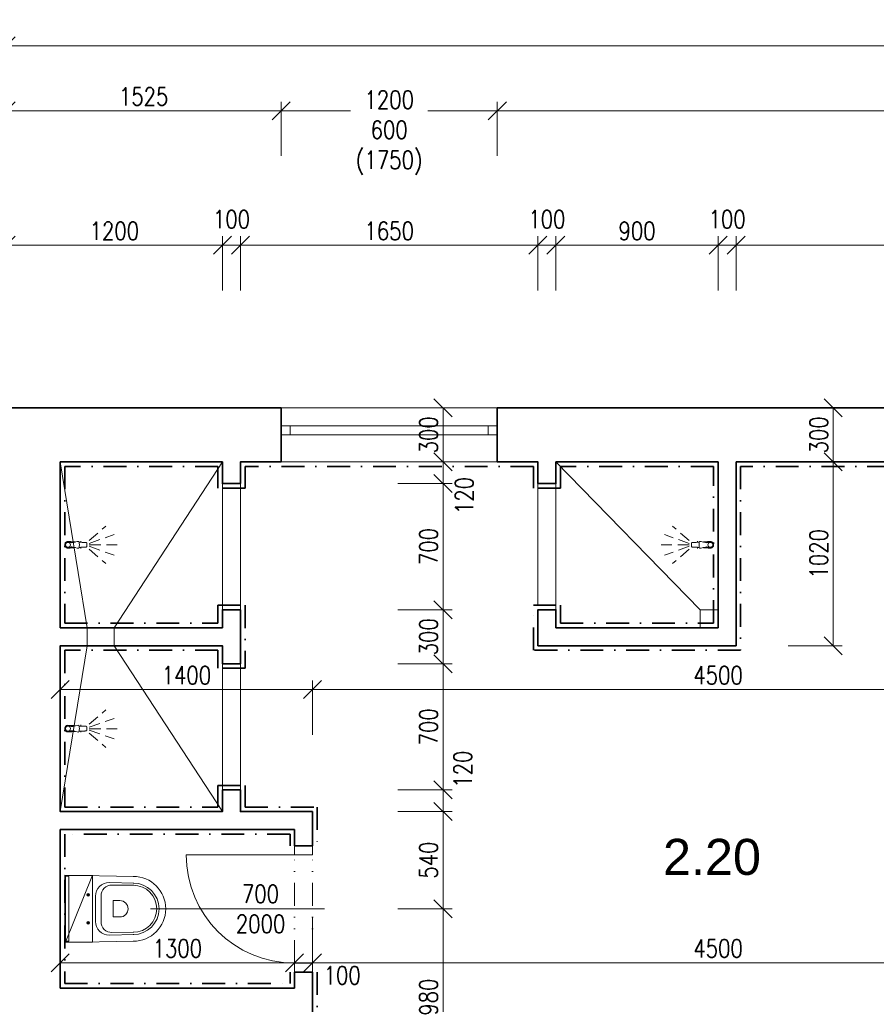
# Model space of a CAD drawing. Header units: millimetres. Extents: x -485339 to 286898, y -1189934 to 1602269.
# Tile 207 of 230: x 71820 to 76573, y -654177 to -648713. Entities that reach past the tile are written whole.
import ezdxf

# ---------------------------------------------------------------- set-up
doc = ezdxf.new("R2010")
doc.units = ezdxf.units.MM
doc.header["$LTSCALE"] = 10
for name, pattern in [('DASHDOT', [25.4, 12.7, -6.35, 0, -6.35]), ('DĚLICÍ2', [15.875, 6.35, -3.175, 0, -3.175, 0, -3.175]), ('ČÁRKOVANÁ', [19.05, 12.7, -6.35])]:
    doc.linetypes.add(name, pattern=pattern)
doc.layers.get('Defpoints').update_dxf_attribs({"lineweight": 0})
for name, color, linetype, lineweight, true_color in [('BOUR_DVEŘE', 7, 'Continuous', 18, 0x4ccd32), ('BOUR_ker.obklad', 7, 'DASHDOT', 35, 0x4ccd32), ('BOUR_zařizováky', 7, 'Continuous', 18, 0x4ccd32)]:
    doc.layers.add(name, color=color, linetype=linetype, lineweight=lineweight, true_color=true_color)
for name, color, linetype, lineweight in [('St__otvory_dveře', 40, 'Continuous', 18), ('St_kóty', 132, 'Continuous', 18), ('St_otvory_okna', 40, 'Continuous', 18), ('St_plocha_místnosti', 250, 'Continuous', 18), ('St_popis_otvory', 40, 'Continuous', 18), ('St_zařizovací předměty', 252, 'Continuous', 18), ('St_čáry_obrys', 5, 'Continuous', 35), ('St_čáry_plné', 250, 'Continuous', 18)]:
    doc.layers.add(name, color=color, linetype=linetype, lineweight=lineweight)
doc.styles.add('Andy', font='arial.ttf')
doc.styles.get("Standard").update_dxf_attribs({"font": 'simplex.shx', "width": 0.8})
doc.dimstyles.new('stavebníM50 vnitřní', dxfattribs={"dimtxt": 100, "dimasz": 100, "dimexe": 50, "dimexo": 100, "dimgap": 30, "dimtad": 1, "dimdec": 0, "dimtxsty": 'Standard', "dimblk": 'OBLIQUE', "dimcen": 2.5, "dimclrd": 256, "dimclre": 256, "dimclrt": 256, "dimadec": 0, "dimazin": 0, "dimtfac": 1, "dimtdec": 0, "dimtmove": 2, "dimatfit": 2, "dimldrblk": 'OBLIQUE', "dimfxl": 250, "dimfxlon": 1, "dimlwd": -1, "dimlwe": -1, "dimarcsym": 0})

# ---------------------------------------------------------------- blocks, each defined once
blk = doc.blocks.new('G$C3969F823')
at = {"layer": 'St__otvory_dveře', "ltscale": 2}
for points in [[(-100, -50), (-100, 0), (0, 0), (0, -50)], [(-100.8, -700), (-100.8, -650), (-0.8, -650), (-0.8, -700)]]:
    blk.add_lwpolyline(points, close=True, dxfattribs=at)
at = {"layer": 'St__otvory_dveře', "linetype": 'DĚLICÍ2', "ltscale": 2}
for points in [[(-100, -50), (-100.8, -650)], [(0, -50), (-0.8, -650)]]:
    blk.add_lwpolyline(points, dxfattribs=at)
at = {"layer": 'St__otvory_dveře', "color": 0, "ltscale": 2}
blk.add_lwpolyline([(-100.8, -650), (-700.8, -650)], dxfattribs=at)
blk.add_arc((-100.8, -650), 600, 90, 180, dxfattribs=at)
blk = doc.blocks.new('G$CDC16F9A8')
at = {"layer": 'St_zařizovací předměty', "color": 0}
for p, q in [((0, 0), (0, 0)), ((-18.2, -16.7), (-18.2, -19)), ((-18.2, -19), (-18.1, -21)), ((-18.1, -21), (-18, -22.6)), ((-18, -22.6), (-18, -24.1)), ((-18, -24.1), (-17.9, -25.3)), ((-17.9, -25.3), (-17.8, -26.5)), ((-17.8, -26.5), (-17.8, -27.6)), ((-17.8, -27.6), (-17.7, -28.6)), ((-17.7, -28.6), (-17.6, -29.7)), ((-17.6, -29.7), (-17.6, -30.7)), ((-17.6, -30.7), (-17.5, -31.8)), ((-17.5, -31.8), (-17.4, -33)), ((-17.4, -33), (-17.3, -34.3)), ((-17.3, -34.3), (-17.2, -35.7)), ((-17.2, -35.7), (-17.1, -37.1)), ((-17.1, -37.1), (-17, -38.5)), ((-17, -38.5), (-16.9, -40)), ((-16.9, -10.4), (-16.9, -10.4)), ((-16.9, -40), (-16.8, -41.5)), ((-16.8, -41.5), (-16.7, -43)), ((-16.7, -43), (-16.6, -44.6)), ((-16.6, -44.6), (-16.5, -46.2)), ((-16.5, -46.2), (-16.4, -47.9)), ((-16.4, -47.9), (-16.3, -49.8)), ((-16.3, -49.8), (-16.1, -51.9)), ((-16.1, -51.9), (-15.9, -54.2)), ((-15.9, -54.2), (-15.8, -56.8)), ((-15, -18.6), (-14.3, -25.7)), ((-12.4, -45.4), (-14.6, -55.5)), ((-14.3, -25.7), (-13, -31.5)), ((-13, -31.5), (-12, -35.9)), ((-12.9, -4.9), (-12.9, -4.9)), ((-11.7, -40.1), (-12.4, -45.4)), ((-12, -35.9), (-11.7, -40.1)), ((-7, -1.3), (-7, -1.3)), ((7, -1.3), (7, -1.3)), ((12.1, -35.9), (11.7, -40.1)), ((11.7, -40.1), (12.4, -45.4)), ((13, -31.5), (12.1, -35.9)), ((12.4, -45.4), (14.7, -55.5)), ((12.9, -4.9), (12.9, -4.9)), ((14.3, -25.7), (13, -31.5)), ((15, -18.6), (14.3, -25.7)), ((16, -54.2), (15.8, -56.8)), ((16.1, -51.9), (16, -54.2)), ((16.3, -49.8), (16.1, -51.9)), ((16.4, -47.9), (16.3, -49.8)), ((16.5, -46.2), (16.4, -47.9)), ((16.6, -44.6), (16.5, -46.2)), ((16.7, -43), (16.6, -44.6)), ((16.8, -41.5), (16.7, -43)), ((16.9, -40), (16.8, -41.5)), ((16.9, -10.4), (16.9, -10.4)), ((17, -38.5), (16.9, -40)), ((17.1, -37.1), (17, -38.5)), ((17.2, -35.7), (17.1, -37.1)), ((17.3, -34.3), (17.2, -35.7)), ((17.4, -33), (17.3, -34.3)), ((17.5, -31.8), (17.4, -33)), ((17.6, -30.7), (17.5, -31.8)), ((17.7, -28.6), (17.6, -29.6)), ((17.6, -29.6), (17.6, -30.7)), ((17.8, -27.5), (17.7, -28.6)), ((17.9, -25.3), (17.8, -26.5)), ((17.8, -26.5), (17.8, -27.5)), ((18, -24.1), (17.9, -25.3)), ((18.1, -21), (18, -22.6)), ((18, -22.6), (18, -24.1)), ((18.2, -19), (18.1, -21)), ((18.2, -16.7), (18.2, -19)), ((-13.9, -88.6), (-20.5, -88.6)), ((-18.2, -68.6), (-19, -75.2)), ((-19, -75.2), (-18, -77.5)), ((-14.6, -55.5), (-18.2, -68.6)), ((-18, -77.5), (-16.6, -78.5)), ((-16.6, -78.5), (-12.6, -79.7)), ((-15.8, -56.8), (-15.6, -59.2)), ((-14.4, -79.3), (-14.2, -82.5)), ((-14.2, -82.5), (-14, -86.1)), ((-14, -86.1), (-13.9, -89.7)), ((-13.9, -89.7), (-13.8, -93.2)), ((-13.8, -93.2), (-13.7, -96.7)), ((-13.7, -96.7), (-13.6, -100)), ((-13.6, -100), (-13.5, -103.1)), ((-13.5, -103.1), (-13.4, -106)), ((-13.4, -106), (-13.3, -108.5)), ((-13.3, -108.5), (-13.3, -110.6)), ((-12.6, -79.7), (-8.9, -80.3)), ((-8.9, -80.3), (0, -81)), ((8.9, -80.3), (0, -81)), ((12.6, -79.7), (8.9, -80.3)), ((16.6, -78.5), (12.6, -79.7)), ((13.4, -108.5), (13.3, -110.6)), ((13.5, -106), (13.4, -108.5)), ((13.6, -100), (13.5, -103.1)), ((13.5, -103.1), (13.5, -106)), ((13.7, -96.7), (13.6, -100)), ((13.8, -93.2), (13.7, -96.7)), ((13.9, -89.7), (13.8, -93.2)), ((14.1, -86.1), (13.9, -89.7)), ((14, -88.6), (20.5, -88.6)), ((14.2, -82.5), (14.1, -86.1)), ((14.4, -79.3), (14.2, -82.5)), ((14.7, -55.5), (18.2, -68.6)), ((15.8, -56.8), (15.6, -59.2)), ((18.1, -77.5), (16.6, -78.5)), ((19.1, -75.2), (18.1, -77.5)), ((18.2, -68.6), (19.1, -75.2)), ((-13.3, -110.6), (-13.2, -112.4)), ((-13.2, -112.4), (-13.1, -113.8)), ((-13.1, -113.8), (-13, -115)), ((-13, -115), (-13, -116)), ((-13, -116), (-12.9, -116.9)), ((-12.9, -116.9), (-12.8, -117.6)), ((-12.8, -117.6), (-12.6, -118.2)), ((-12.6, -118.2), (-12.5, -118.8)), ((-12.5, -118.8), (-12.3, -119.3)), ((-12.3, -119.3), (-12.2, -119.8)), ((-12.2, -119.8), (-11.9, -120.2)), ((-11.9, -120.2), (-11.7, -120.5)), ((-11.7, -120.5), (-11.4, -120.9)), ((-11.4, -120.9), (-11.1, -121.2)), ((-11.1, -121.2), (-10.7, -121.5)), ((-10.7, -121.5), (-10.2, -121.8)), ((-10.2, -121.8), (-9.7, -122)), ((-9.7, -122), (-9, -122.2)), ((-9, -122.2), (-8, -122.4)), ((-8, -122.4), (-6.7, -122.6)), ((-6.7, -122.6), (-4.8, -122.7)), ((-4.8, -122.7), (-2.2, -122.8)), ((-2.2, -122.8), (0, -122.8)), ((2.3, -122.8), (0, -122.8)), ((4.8, -122.7), (2.3, -122.8)), ((6.7, -122.6), (4.8, -122.7)), ((8.1, -122.4), (6.7, -122.6)), ((9, -122.2), (8.1, -122.4)), ((9.7, -122), (9, -122.2)), ((10.3, -121.8), (9.7, -122)), ((10.7, -121.5), (10.3, -121.8)), ((11.1, -121.2), (10.7, -121.5)), ((11.5, -120.9), (11.1, -121.2)), ((11.8, -120.5), (11.5, -120.9)), ((12, -120.2), (11.8, -120.5)), ((12.2, -119.7), (12, -120.2)), ((12.4, -119.3), (12.2, -119.7)), ((12.5, -118.8), (12.4, -119.3)), ((12.7, -118.2), (12.5, -118.8)), ((12.8, -117.6), (12.7, -118.2)), ((12.9, -116.8), (12.8, -117.6)), ((13, -116), (12.9, -116.8)), ((13.1, -115), (13, -116)), ((13.2, -113.8), (13.1, -115)), ((13.3, -112.3), (13.2, -113.8)), ((13.3, -110.6), (13.3, -112.3))]:
    blk.add_line(p, q, dxfattribs=at)
at = {"layer": 'St_zařizovací předměty', "color": 0, "linetype": 'ČÁRKOVANÁ', "ltscale": 0.5}
for points in [[(-24.5, -135.8), (-104.1, -227.5)], [(-8.1, -134.9), (-57.4, -273.4)], [(-0.3, -135.8), (-0.3, -290.7)], [(7.5, -134.9), (56.8, -273.4)], [(23.9, -135.8), (103.5, -227.5)]]:
    blk.add_lwpolyline(points, dxfattribs=at)
at = {"layer": 'St_zařizovací předměty', "color": 0}
for centre, major_axis, start_param, end_param in [((0, -19.9), (-14, -14), 3.927237, 4.290124), ((0, -19.9), (-14, -14), 3.564351, 3.927237), ((-2.9, -16.7), (-10.9, -10.9), -1.209553, -0.785152), ((-1.5, -17.3), (-11.9, 11.9), 6.239989, 6.644428), ((0, -17.9), (-10.6, 10.6), 3.881371, 7.115283), ((0, -17.9), (-9.75, -9.75), -0.785398, 5.497787), ((-0.6, -18.3), (-12.9, -12.9), 4.290124, 4.669192), ((0.6, -18.3), (-12.9, -12.9), 3.185282, 3.564351), ((1.5, -17.3), (-11.9, 11.9), 4.351639, 4.756078), ((2.9, -16.7), (-10.9, -10.9), 2.356441, 2.780842)]:
    blk.add_ellipse(centre, major_axis=major_axis, ratio=1, start_param=start_param, end_param=end_param, dxfattribs=at)
blk = doc.blocks.new('G$C09EC9A76')
at = {"layer": 'St_otvory_okna', "ltscale": 2}
for points in [[(1200, 50), (0, 50), (0, 0), (1200, 0)], [(0, 50), (50, 50), (50, 0), (0, 0)], [(1200, 50), (1150, 50), (1150, 0), (1200, 0)]]:
    blk.add_lwpolyline(points, close=True, dxfattribs=at)
blk = doc.blocks.new('_OBLIQUE')
at = {"color": 0, "linetype": 'ByBlock'}
blk.add_line((-0.5, -0.5), (0.5, 0.5), dxfattribs=at)
blk = doc.blocks.new('*D4972')
at = {"layer": 'Defpoints', "color": 0}
for p in [(73270.3, -649219.4), (71745.3, -650867.3), (73270.3, -650867.3)]:
    blk.add_point(p, dxfattribs=at)
at = {"layer": 'St_kóty'}
for p, q in [((71745.3, -649469.4), (71745.3, -649169.4)), ((73270.3, -649469.4), (73270.3, -649169.4)), ((71745.3, -649219.4), (73270.3, -649219.4))]:
    blk.add_line(p, q, dxfattribs=at)
at = {"layer": 'St_kóty', "linetype": 'ByBlock', "xscale": 100, "yscale": 100, "zscale": 100, "rotation": 180}
blk.add_blockref('_OBLIQUE', (71745.3, -649219.4), dxfattribs=at)
at = {"layer": 'St_kóty', "linetype": 'ByBlock', "xscale": 100, "yscale": 100, "zscale": 100}
blk.add_blockref('_OBLIQUE', (73270.3, -649219.4), dxfattribs=at)
at = {"layer": 'St_kóty', "insert": (72507.8, -649139.4), "char_height": 100, "attachment_point": 5}
blk.add_mtext('1525', dxfattribs=at)
blk = doc.blocks.new('*D4973')
at = {"layer": 'Defpoints', "color": 0}
for p in [(74470.3, -649219.4), (73270.3, -650867.3), (74470.3, -650867.3)]:
    blk.add_point(p, dxfattribs=at)
at = {"layer": 'St_kóty'}
for p, q in [((73270.3, -649469.4), (73270.3, -649169.4)), ((74470.3, -649469.4), (74470.3, -649169.4)), ((73270.3, -649219.4), (73655.5, -649219.4)), ((74470.3, -649219.4), (74085, -649219.4))]:
    blk.add_line(p, q, dxfattribs=at)
at = {"layer": 'St_kóty', "linetype": 'ByBlock', "xscale": 100, "yscale": 100, "zscale": 100, "rotation": 180}
blk.add_blockref('_OBLIQUE', (73270.3, -649219.4), dxfattribs=at)
at = {"layer": 'St_kóty', "linetype": 'ByBlock', "xscale": 100, "yscale": 100, "zscale": 100}
blk.add_blockref('_OBLIQUE', (74470.3, -649219.4), dxfattribs=at)
at = {"layer": 'St_kóty', "insert": (73870.3, -649340.9), "char_height": 100, "attachment_point": 5}
blk.add_mtext('1200\\P600\\P(1750)', dxfattribs=at)
blk = doc.blocks.new('*D4974')
at = {"layer": 'Defpoints', "color": 0}
for p in [(82055.3, -649219.4), (74470.3, -650867.3), (82055.3, -650867.3)]:
    blk.add_point(p, dxfattribs=at)
at = {"layer": 'St_kóty'}
for p, q in [((74470.3, -649469.4), (74470.3, -649169.4)), ((82055.3, -649469.4), (82055.3, -649169.4)), ((74470.3, -649219.4), (82055.3, -649219.4))]:
    blk.add_line(p, q, dxfattribs=at)
at = {"layer": 'St_kóty', "linetype": 'ByBlock', "xscale": 100, "yscale": 100, "zscale": 100, "rotation": 180}
blk.add_blockref('_OBLIQUE', (74470.3, -649219.4), dxfattribs=at)
at = {"layer": 'St_kóty', "linetype": 'ByBlock', "xscale": 100, "yscale": 100, "zscale": 100}
blk.add_blockref('_OBLIQUE', (82055.3, -649219.4), dxfattribs=at)
at = {"layer": 'St_kóty', "insert": (78262.8, -649139.4), "char_height": 100, "attachment_point": 5}
blk.add_mtext('7585', dxfattribs=at)
blk = doc.blocks.new('*D4983')
at = {"layer": 'Defpoints', "color": 0}
for p in [(82055.3, -648858.7), (71745.3, -650867.3), (82055.3, -650867.3)]:
    blk.add_point(p, dxfattribs=at)
at = {"layer": 'St_kóty'}
for p, q in [((71745.3, -649108.7), (71745.3, -648808.7)), ((82055.3, -649108.7), (82055.3, -648808.7)), ((71745.3, -648858.7), (82055.3, -648858.7))]:
    blk.add_line(p, q, dxfattribs=at)
at = {"layer": 'St_kóty', "linetype": 'ByBlock', "xscale": 100, "yscale": 100, "zscale": 100, "rotation": 180}
blk.add_blockref('_OBLIQUE', (71745.3, -648858.7), dxfattribs=at)
at = {"layer": 'St_kóty', "linetype": 'ByBlock', "xscale": 100, "yscale": 100, "zscale": 100}
blk.add_blockref('_OBLIQUE', (82055.3, -648858.7), dxfattribs=at)
at = {"layer": 'St_kóty', "insert": (76900.3, -648778.7), "char_height": 100, "attachment_point": 5}
blk.add_mtext('10310', dxfattribs=at)
blk = doc.blocks.new('*D4986')
at = {"layer": 'Defpoints', "color": 0}
for p in [(72945.3, -649965.2), (71745.3, -650867.3), (72945.3, -651167.3)]:
    blk.add_point(p, dxfattribs=at)
at = {"layer": 'St_kóty'}
for p, q in [((71745.3, -650215.2), (71745.3, -649915.2)), ((71745.3, -649965.2), (72945.3, -649965.2)), ((72945.3, -650215.2), (72945.3, -649915.2))]:
    blk.add_line(p, q, dxfattribs=at)
at = {"layer": 'St_kóty', "linetype": 'ByBlock', "xscale": 100, "yscale": 100, "zscale": 100, "rotation": 180}
blk.add_blockref('_OBLIQUE', (71745.3, -649965.2), dxfattribs=at)
at = {"layer": 'St_kóty', "linetype": 'ByBlock', "xscale": 100, "yscale": 100, "zscale": 100}
blk.add_blockref('_OBLIQUE', (72945.3, -649965.2), dxfattribs=at)
at = {"layer": 'St_kóty', "insert": (72345.3, -649885.2), "char_height": 100, "attachment_point": 5}
blk.add_mtext('1200', dxfattribs=at)
blk = doc.blocks.new('*D4987')
at = {"layer": 'Defpoints', "color": 0}
for p in [(73045.3, -649965.2), (72945.3, -651167.3), (73045.3, -651167.3)]:
    blk.add_point(p, dxfattribs=at)
at = {"layer": 'St_kóty'}
for p, q in [((72945.3, -650215.2), (72945.3, -649915.2)), ((72945.3, -649965.2), (73045.3, -649965.2)), ((73045.3, -650215.2), (73045.3, -649915.2))]:
    blk.add_line(p, q, dxfattribs=at)
at = {"layer": 'St_kóty', "linetype": 'ByBlock', "xscale": 100, "yscale": 100, "zscale": 100, "rotation": 180}
blk.add_blockref('_OBLIQUE', (72945.3, -649965.2), dxfattribs=at)
at = {"layer": 'St_kóty', "linetype": 'ByBlock', "xscale": 100, "yscale": 100, "zscale": 100}
blk.add_blockref('_OBLIQUE', (73045.3, -649965.2), dxfattribs=at)
at = {"layer": 'St_kóty', "insert": (72995.3, -649820.2), "char_height": 100, "attachment_point": 5}
blk.add_mtext('100', dxfattribs=at)
blk = doc.blocks.new('*D4988')
at = {"layer": 'Defpoints', "color": 0}
for p in [(74695.3, -649965.2), (73045.3, -651167.3), (74695.3, -651167.3)]:
    blk.add_point(p, dxfattribs=at)
at = {"layer": 'St_kóty'}
for p, q in [((73045.3, -650215.2), (73045.3, -649915.2)), ((73045.3, -649965.2), (74695.3, -649965.2)), ((74695.3, -650215.2), (74695.3, -649915.2))]:
    blk.add_line(p, q, dxfattribs=at)
at = {"layer": 'St_kóty', "linetype": 'ByBlock', "xscale": 100, "yscale": 100, "zscale": 100, "rotation": 180}
blk.add_blockref('_OBLIQUE', (73045.3, -649965.2), dxfattribs=at)
at = {"layer": 'St_kóty', "linetype": 'ByBlock', "xscale": 100, "yscale": 100, "zscale": 100}
blk.add_blockref('_OBLIQUE', (74695.3, -649965.2), dxfattribs=at)
at = {"layer": 'St_kóty', "insert": (73870.3, -649885.2), "char_height": 100, "attachment_point": 5}
blk.add_mtext('1650', dxfattribs=at)
blk = doc.blocks.new('*D4989')
at = {"layer": 'Defpoints', "color": 0}
for p in [(74795.3, -649965.2), (74695.3, -651167.3), (74795.3, -651167.3)]:
    blk.add_point(p, dxfattribs=at)
at = {"layer": 'St_kóty'}
for p, q in [((74695.3, -650215.2), (74695.3, -649915.2)), ((74695.3, -649965.2), (74795.3, -649965.2)), ((74795.3, -650215.2), (74795.3, -649915.2))]:
    blk.add_line(p, q, dxfattribs=at)
at = {"layer": 'St_kóty', "linetype": 'ByBlock', "xscale": 100, "yscale": 100, "zscale": 100, "rotation": 180}
blk.add_blockref('_OBLIQUE', (74695.3, -649965.2), dxfattribs=at)
at = {"layer": 'St_kóty', "linetype": 'ByBlock', "xscale": 100, "yscale": 100, "zscale": 100}
blk.add_blockref('_OBLIQUE', (74795.3, -649965.2), dxfattribs=at)
at = {"layer": 'St_kóty', "insert": (74745.3, -649820.2), "char_height": 100, "attachment_point": 5}
blk.add_mtext('100', dxfattribs=at)
blk = doc.blocks.new('*D4991')
at = {"layer": 'Defpoints', "color": 0}
for p in [(75695.3, -649965.2), (74795.3, -651167.3), (75695.3, -651167.3)]:
    blk.add_point(p, dxfattribs=at)
at = {"layer": 'St_kóty'}
for p, q in [((74795.3, -650215.2), (74795.3, -649915.2)), ((74795.3, -649965.2), (75695.3, -649965.2)), ((75695.3, -650215.2), (75695.3, -649915.2))]:
    blk.add_line(p, q, dxfattribs=at)
at = {"layer": 'St_kóty', "linetype": 'ByBlock', "xscale": 100, "yscale": 100, "zscale": 100, "rotation": 180}
blk.add_blockref('_OBLIQUE', (74795.3, -649965.2), dxfattribs=at)
at = {"layer": 'St_kóty', "linetype": 'ByBlock', "xscale": 100, "yscale": 100, "zscale": 100}
blk.add_blockref('_OBLIQUE', (75695.3, -649965.2), dxfattribs=at)
at = {"layer": 'St_kóty', "insert": (75245.3, -649885.2), "char_height": 100, "attachment_point": 5}
blk.add_mtext('900', dxfattribs=at)
blk = doc.blocks.new('*D4992')
at = {"layer": 'Defpoints', "color": 0}
for p in [(75795.3, -649965.2), (75695.3, -651167.3), (75795.3, -651167.3)]:
    blk.add_point(p, dxfattribs=at)
at = {"layer": 'St_kóty'}
for p, q in [((75695.3, -650215.2), (75695.3, -649915.2)), ((75695.3, -649965.2), (75795.3, -649965.2)), ((75795.3, -650215.2), (75795.3, -649915.2))]:
    blk.add_line(p, q, dxfattribs=at)
at = {"layer": 'St_kóty', "linetype": 'ByBlock', "xscale": 100, "yscale": 100, "zscale": 100, "rotation": 180}
blk.add_blockref('_OBLIQUE', (75695.3, -649965.2), dxfattribs=at)
at = {"layer": 'St_kóty', "linetype": 'ByBlock', "xscale": 100, "yscale": 100, "zscale": 100}
blk.add_blockref('_OBLIQUE', (75795.3, -649965.2), dxfattribs=at)
at = {"layer": 'St_kóty', "insert": (75745.3, -649820.2), "char_height": 100, "attachment_point": 5}
blk.add_mtext('100', dxfattribs=at)
blk = doc.blocks.new('*D4993')
at = {"layer": 'Defpoints', "color": 0}
for p in [(77945.3, -649965.2), (75795.3, -651167.3), (77945.3, -651167.3)]:
    blk.add_point(p, dxfattribs=at)
at = {"layer": 'St_kóty'}
for p, q in [((75795.3, -650215.2), (75795.3, -649915.2)), ((75795.3, -649965.2), (77945.3, -649965.2)), ((77945.3, -650215.2), (77945.3, -649915.2))]:
    blk.add_line(p, q, dxfattribs=at)
at = {"layer": 'St_kóty', "linetype": 'ByBlock', "xscale": 100, "yscale": 100, "zscale": 100, "rotation": 180}
blk.add_blockref('_OBLIQUE', (75795.3, -649965.2), dxfattribs=at)
at = {"layer": 'St_kóty', "linetype": 'ByBlock', "xscale": 100, "yscale": 100, "zscale": 100}
blk.add_blockref('_OBLIQUE', (77945.3, -649965.2), dxfattribs=at)
at = {"layer": 'St_kóty', "insert": (76870.3, -649885.2), "char_height": 100, "attachment_point": 5}
blk.add_mtext('2150', dxfattribs=at)
blk = doc.blocks.new('*D4997')
at = {"layer": 'Defpoints', "color": 0}
for p in [(73345.3, -653947.2), (72045.3, -654087.3), (73345.3, -654087.3)]:
    blk.add_point(p, dxfattribs=at)
at = {"layer": 'St_kóty'}
for p, q in [((72045.3, -653987.3), (72045.3, -653897.2)), ((73345.3, -653987.3), (73345.3, -653897.2)), ((72045.3, -653947.2), (73345.3, -653947.2))]:
    blk.add_line(p, q, dxfattribs=at)
at = {"layer": 'St_kóty', "linetype": 'ByBlock', "xscale": 100, "yscale": 100, "zscale": 100, "rotation": 180}
blk.add_blockref('_OBLIQUE', (72045.3, -653947.2), dxfattribs=at)
at = {"layer": 'St_kóty', "linetype": 'ByBlock', "xscale": 100, "yscale": 100, "zscale": 100}
blk.add_blockref('_OBLIQUE', (73345.3, -653947.2), dxfattribs=at)
at = {"layer": 'St_kóty', "insert": (72695.3, -653867.2), "char_height": 100, "attachment_point": 5}
blk.add_mtext('1300', dxfattribs=at)
blk = doc.blocks.new('*D4998')
at = {"layer": 'Defpoints', "color": 0}
for p in [(73445.3, -653107.3), (73445.3, -653947.2), (73345.3, -654087.3)]:
    blk.add_point(p, dxfattribs=at)
at = {"layer": 'St_kóty'}
for p, q in [((73445.3, -653697.2), (73445.3, -653997.2)), ((73345.3, -653987.3), (73345.3, -653897.2)), ((73345.3, -653947.2), (73445.3, -653947.2))]:
    blk.add_line(p, q, dxfattribs=at)
at = {"layer": 'St_kóty', "linetype": 'ByBlock', "xscale": 100, "yscale": 100, "zscale": 100, "rotation": 180}
blk.add_blockref('_OBLIQUE', (73345.3, -653947.2), dxfattribs=at)
at = {"layer": 'St_kóty', "linetype": 'ByBlock', "xscale": 100, "yscale": 100, "zscale": 100}
blk.add_blockref('_OBLIQUE', (73445.3, -653947.2), dxfattribs=at)
at = {"layer": 'St_kóty', "insert": (73609.9, -654016.6), "char_height": 100, "attachment_point": 5}
blk.add_mtext('100', dxfattribs=at)
blk = doc.blocks.new('*D4999')
at = {"layer": 'Defpoints', "color": 0}
for p in [(73445.3, -653107.3), (77945.3, -653947.2), (77945.3, -654167.3)]:
    blk.add_point(p, dxfattribs=at)
at = {"layer": 'St_kóty'}
for p, q in [((73445.3, -653697.2), (73445.3, -653997.2)), ((77945.3, -654067.3), (77945.3, -653897.2)), ((73445.3, -653947.2), (77945.3, -653947.2))]:
    blk.add_line(p, q, dxfattribs=at)
at = {"layer": 'St_kóty', "linetype": 'ByBlock', "xscale": 100, "yscale": 100, "zscale": 100, "rotation": 180}
blk.add_blockref('_OBLIQUE', (73445.3, -653947.2), dxfattribs=at)
at = {"layer": 'St_kóty', "linetype": 'ByBlock', "xscale": 100, "yscale": 100, "zscale": 100}
blk.add_blockref('_OBLIQUE', (77945.3, -653947.2), dxfattribs=at)
at = {"layer": 'St_kóty', "insert": (75695.3, -653867.2), "char_height": 100, "attachment_point": 5}
blk.add_mtext('4500', dxfattribs=at)
blk = doc.blocks.new('*D5004')
at = {"layer": 'Defpoints', "color": 0}
for p in [(73511.3, -653647.3), (74168.9, -653647.3), (73534.2, -654627.3)]:
    blk.add_point(p, dxfattribs=at)
at = {"layer": 'St_kóty'}
for p, q in [((73918.9, -653647.3), (74218.9, -653647.3)), ((74168.9, -654627.3), (74168.9, -653647.3)), ((73918.9, -654627.3), (74218.9, -654627.3))]:
    blk.add_line(p, q, dxfattribs=at)
at = {"layer": 'St_kóty', "linetype": 'ByBlock', "xscale": 100, "yscale": 100, "zscale": 100}
for p, rotation in [((74168.9, -653647.3), 90), ((74168.9, -654627.3), 270)]:
    blk.add_blockref('_OBLIQUE', p, dxfattribs=dict(at, rotation=rotation))
at = {"layer": 'St_kóty', "insert": (74088.9, -654137.3), "char_height": 100, "attachment_point": 5, "rotation": 90}
blk.add_mtext('980', dxfattribs=at)
blk = doc.blocks.new('*D5005')
at = {"layer": 'Defpoints', "color": 0}
for p in [(73445.3, -653107.3), (74168.9, -653107.3), (73511.3, -653647.3)]:
    blk.add_point(p, dxfattribs=at)
at = {"layer": 'St_kóty'}
for p, q in [((73918.9, -653107.3), (74218.9, -653107.3)), ((74168.9, -653647.3), (74168.9, -653107.3)), ((73918.9, -653647.3), (74218.9, -653647.3))]:
    blk.add_line(p, q, dxfattribs=at)
at = {"layer": 'St_kóty', "linetype": 'ByBlock', "xscale": 100, "yscale": 100, "zscale": 100}
for p, rotation in [((74168.9, -653107.3), 90), ((74168.9, -653647.3), 270)]:
    blk.add_blockref('_OBLIQUE', p, dxfattribs=dict(at, rotation=rotation))
at = {"layer": 'St_kóty', "insert": (74088.9, -653377.3), "char_height": 100, "attachment_point": 5, "rotation": 90}
blk.add_mtext('540', dxfattribs=at)
blk = doc.blocks.new('*D5006')
at = {"layer": 'Defpoints', "color": 0}
for p in [(73045.3, -652987.3), (74168.9, -652987.3), (73445.3, -653107.3)]:
    blk.add_point(p, dxfattribs=at)
at = {"layer": 'St_kóty'}
for p, q in [((73918.9, -652987.3), (74218.9, -652987.3)), ((74168.9, -653107.3), (74168.9, -652987.3)), ((73918.9, -653107.3), (74218.9, -653107.3))]:
    blk.add_line(p, q, dxfattribs=at)
at = {"layer": 'St_kóty', "linetype": 'ByBlock', "xscale": 100, "yscale": 100, "zscale": 100}
for p, rotation in [((74168.9, -652987.3), 90), ((74168.9, -653107.3), 270)]:
    blk.add_blockref('_OBLIQUE', p, dxfattribs=dict(at, rotation=rotation))
at = {"layer": 'St_kóty', "insert": (74278.3, -652872.5), "char_height": 100, "attachment_point": 5, "rotation": 90}
blk.add_mtext('120', dxfattribs=at)
blk = doc.blocks.new('*D5007')
at = {"layer": 'Defpoints', "color": 0}
for p in [(73045.3, -652287.3), (74168.9, -652287.3), (73045.3, -652987.3)]:
    blk.add_point(p, dxfattribs=at)
at = {"layer": 'St_kóty'}
for p, q in [((73918.9, -652287.3), (74218.9, -652287.3)), ((74168.9, -652987.3), (74168.9, -652287.3)), ((73918.9, -652987.3), (74218.9, -652987.3))]:
    blk.add_line(p, q, dxfattribs=at)
at = {"layer": 'St_kóty', "linetype": 'ByBlock', "xscale": 100, "yscale": 100, "zscale": 100}
for p, rotation in [((74168.9, -652287.3), 90), ((74168.9, -652987.3), 270)]:
    blk.add_blockref('_OBLIQUE', p, dxfattribs=dict(at, rotation=rotation))
at = {"layer": 'St_kóty', "insert": (74088.9, -652637.3), "char_height": 100, "attachment_point": 5, "rotation": 90}
blk.add_mtext('700', dxfattribs=at)
blk = doc.blocks.new('*D5008')
at = {"layer": 'Defpoints', "color": 0}
for p in [(73045.3, -651987.3), (74168.9, -651987.3), (73045.3, -652287.3)]:
    blk.add_point(p, dxfattribs=at)
at = {"layer": 'St_kóty'}
for p, q in [((73918.9, -651987.3), (74218.9, -651987.3)), ((74168.9, -652287.3), (74168.9, -651987.3)), ((73918.9, -652287.3), (74218.9, -652287.3))]:
    blk.add_line(p, q, dxfattribs=at)
at = {"layer": 'St_kóty', "linetype": 'ByBlock', "xscale": 100, "yscale": 100, "zscale": 100}
for p, rotation in [((74168.9, -651987.3), 90), ((74168.9, -652287.3), 270)]:
    blk.add_blockref('_OBLIQUE', p, dxfattribs=dict(at, rotation=rotation))
at = {"layer": 'St_kóty', "insert": (74088.9, -652137.3), "char_height": 100, "attachment_point": 5, "rotation": 90}
blk.add_mtext('300', dxfattribs=at)
blk = doc.blocks.new('*D5009')
at = {"layer": 'Defpoints', "color": 0}
for p in [(73045.3, -651287.3), (74168.9, -651287.3), (73045.3, -651987.3)]:
    blk.add_point(p, dxfattribs=at)
at = {"layer": 'St_kóty'}
for p, q in [((73918.9, -651287.3), (74218.9, -651287.3)), ((74168.9, -651987.3), (74168.9, -651287.3)), ((73918.9, -651987.3), (74218.9, -651987.3))]:
    blk.add_line(p, q, dxfattribs=at)
at = {"layer": 'St_kóty', "linetype": 'ByBlock', "xscale": 100, "yscale": 100, "zscale": 100}
for p, rotation in [((74168.9, -651287.3), 90), ((74168.9, -651987.3), 270)]:
    blk.add_blockref('_OBLIQUE', p, dxfattribs=dict(at, rotation=rotation))
at = {"layer": 'St_kóty', "insert": (74088.9, -651637.3), "char_height": 100, "attachment_point": 5, "rotation": 90}
blk.add_mtext('700', dxfattribs=at)
blk = doc.blocks.new('*D5010')
at = {"layer": 'Defpoints', "color": 0}
for p in [(73045.3, -651167.3), (74168.9, -651167.3), (73045.3, -651287.3)]:
    blk.add_point(p, dxfattribs=at)
at = {"layer": 'St_kóty'}
for p, q in [((73918.9, -651167.3), (74218.9, -651167.3)), ((74168.9, -651287.3), (74168.9, -651167.3)), ((73918.9, -651287.3), (74218.9, -651287.3))]:
    blk.add_line(p, q, dxfattribs=at)
at = {"layer": 'St_kóty', "linetype": 'ByBlock', "xscale": 100, "yscale": 100, "zscale": 100}
for p, rotation in [((74168.9, -651167.3), 90), ((74168.9, -651287.3), 270)]:
    blk.add_blockref('_OBLIQUE', p, dxfattribs=dict(at, rotation=rotation))
at = {"layer": 'St_kóty', "insert": (74286.9, -651354), "char_height": 100, "attachment_point": 5, "rotation": 90}
blk.add_mtext('120', dxfattribs=at)
blk = doc.blocks.new('*D5011')
at = {"layer": 'Defpoints', "color": 0}
for p in [(73270.3, -650867.3), (74168.9, -650867.3), (73045.3, -651167.3)]:
    blk.add_point(p, dxfattribs=at)
at = {"layer": 'St_kóty'}
for p, q in [((73918.9, -650867.3), (74218.9, -650867.3)), ((74168.9, -651167.3), (74168.9, -650867.3)), ((73918.9, -651167.3), (74218.9, -651167.3))]:
    blk.add_line(p, q, dxfattribs=at)
at = {"layer": 'St_kóty', "linetype": 'ByBlock', "xscale": 100, "yscale": 100, "zscale": 100}
for p, rotation in [((74168.9, -650867.3), 90), ((74168.9, -651167.3), 270)]:
    blk.add_blockref('_OBLIQUE', p, dxfattribs=dict(at, rotation=rotation))
at = {"layer": 'St_kóty', "insert": (74088.9, -651017.3), "char_height": 100, "attachment_point": 5, "rotation": 90}
blk.add_mtext('300', dxfattribs=at)
blk = doc.blocks.new('*D5012')
at = {"layer": 'Defpoints', "color": 0}
for p in [(75795.3, -651167.3), (76333.4, -651167.3), (75795.3, -652187.3)]:
    blk.add_point(p, dxfattribs=at)
at = {"layer": 'St_kóty'}
for p, q in [((76083.4, -651167.3), (76383.4, -651167.3)), ((76333.4, -652187.3), (76333.4, -651167.3)), ((76083.4, -652187.3), (76383.4, -652187.3))]:
    blk.add_line(p, q, dxfattribs=at)
at = {"layer": 'St_kóty', "linetype": 'ByBlock', "xscale": 100, "yscale": 100, "zscale": 100}
for p, rotation in [((76333.4, -651167.3), 90), ((76333.4, -652187.3), 270)]:
    blk.add_blockref('_OBLIQUE', p, dxfattribs=dict(at, rotation=rotation))
at = {"layer": 'St_kóty', "insert": (76253.4, -651677.3), "char_height": 100, "attachment_point": 5, "rotation": 90}
blk.add_mtext('1020', dxfattribs=at)
blk = doc.blocks.new('*D5013')
at = {"layer": 'Defpoints', "color": 0}
for p in [(76333.4, -650867.3), (76333.4, -650867.3), (75795.3, -651167.3)]:
    blk.add_point(p, dxfattribs=at)
at = {"layer": 'St_kóty'}
for p, q in [((76333.4, -651167.3), (76333.4, -650867.3)), ((76433.4, -650867.3), (76383.4, -650867.3)), ((76083.4, -651167.3), (76383.4, -651167.3))]:
    blk.add_line(p, q, dxfattribs=at)
at = {"layer": 'St_kóty', "linetype": 'ByBlock', "xscale": 100, "yscale": 100, "zscale": 100}
for p, rotation in [((76333.4, -650867.3), 90), ((76333.4, -651167.3), 270)]:
    blk.add_blockref('_OBLIQUE', p, dxfattribs=dict(at, rotation=rotation))
at = {"layer": 'St_kóty', "insert": (76253.4, -651017.3), "char_height": 100, "attachment_point": 5, "rotation": 90}
blk.add_mtext('300', dxfattribs=at)
blk = doc.blocks.new('*D5018')
at = {"layer": 'Defpoints', "color": 0}
for p in [(73445.3, -652430.9), (72045.3, -653107.3), (73445.3, -653107.3)]:
    blk.add_point(p, dxfattribs=at)
at = {"layer": 'St_kóty'}
for p, q in [((72045.3, -652680.9), (72045.3, -652380.9)), ((73445.3, -652680.9), (73445.3, -652380.9)), ((72045.3, -652430.9), (73445.3, -652430.9))]:
    blk.add_line(p, q, dxfattribs=at)
at = {"layer": 'St_kóty', "linetype": 'ByBlock', "xscale": 100, "yscale": 100, "zscale": 100, "rotation": 180}
blk.add_blockref('_OBLIQUE', (72045.3, -652430.9), dxfattribs=at)
at = {"layer": 'St_kóty', "linetype": 'ByBlock', "xscale": 100, "yscale": 100, "zscale": 100}
blk.add_blockref('_OBLIQUE', (73445.3, -652430.9), dxfattribs=at)
at = {"layer": 'St_kóty', "insert": (72745.3, -652350.9), "char_height": 100, "attachment_point": 5}
blk.add_mtext('1400', dxfattribs=at)
blk = doc.blocks.new('*D5019')
at = {"layer": 'Defpoints', "color": 0}
for p in [(77945.3, -651167.3), (77945.3, -652430.9), (73445.3, -653107.3)]:
    blk.add_point(p, dxfattribs=at)
at = {"layer": 'St_kóty'}
for p, q in [((77945.3, -652180.9), (77945.3, -652480.9)), ((73445.3, -652680.9), (73445.3, -652380.9)), ((73445.3, -652430.9), (77945.3, -652430.9))]:
    blk.add_line(p, q, dxfattribs=at)
at = {"layer": 'St_kóty', "linetype": 'ByBlock', "xscale": 100, "yscale": 100, "zscale": 100, "rotation": 180}
blk.add_blockref('_OBLIQUE', (73445.3, -652430.9), dxfattribs=at)
at = {"layer": 'St_kóty', "linetype": 'ByBlock', "xscale": 100, "yscale": 100, "zscale": 100}
blk.add_blockref('_OBLIQUE', (77945.3, -652430.9), dxfattribs=at)
at = {"layer": 'St_kóty', "insert": (75695.3, -652350.9), "char_height": 100, "attachment_point": 5}
blk.add_mtext('4500', dxfattribs=at)
blk = doc.blocks.new('G$CB4513C83')
at = {"layer": 'St_zařizovací předměty', "color": 0}
for p, q in [((-0.1, 180.3), (23, 179.9)), ((0, 186.8), (383.3, 180)), ((0, 186.8), (0, -186.8)), ((23, 179.9), (23, -179.9)), ((247.4, 145.5), (382.6, 143)), ((262, 131.5), (382.4, 130.4)), ((122.5, 77.5), (137.5, 77.5)), ((130, 85), (130, 70)), ((170, 0), (170, 69.5)), ((201.5, 0), (201.5, 71.5)), ((170, 0), (170, -69.5)), ((201.5, 0), (201.5, -71.5)), ((267.9, 0), (267.9, 44.4)), ((267.9, 0), (267.9, -44.4)), ((268.9, 45.4), (305.8, 45.4)), ((268.9, -45.4), (305.8, -45.4)), ((122.5, -77.5), (137.5, -77.5)), ((130, -85), (130, -70)), ((247.4, -145.5), (382.6, -143)), ((262, -131.5), (382.4, -130.4)), ((-0.1, -180.3), (23, -179.9)), ((0, -186.8), (383.3, -180))]:
    blk.add_line(p, q, dxfattribs=at)
blk.add_lwpolyline([(3.3, -185), (153.3, 186.8)], dxfattribs=at)
blk.add_lwpolyline([(153.3, -185), (153.3, 185), (3.3, 185), (3.3, -185)], close=True, dxfattribs=at)
for centre in [(130, 77.5), (130, -77.5)]:
    blk.add_circle(centre, 7.5, dxfattribs=at)
for centre, radius, start, end in [((380, 0), 180, 0, 90), ((246, 69.5), 76, 88.9513, 180), ((261.5, 71.5), 60, 89.4784, 180), ((380, 0), 143, 0, 90), ((380, 0), 130.4, 0, 90), ((268.9, 44.4), 1, 90, 180), ((305.8, 0), 45.4, 0, 90), ((305.8, 0), 45.4, 270, 0), ((380, 0), 130.4, 270, 0), ((380, 0), 143, 270, 0), ((380, 0), 180, 270, 0), ((268.9, -44.4), 1, 180, 270), ((246, -69.5), 76, 180, 271.0487), ((261.5, -71.5), 60, 180, 270.5216)]:
    blk.add_arc(centre, radius, start, end, dxfattribs=at)

msp = doc.modelspace()

# ---------------------------------------------------------------- linework, layer by layer
at = {"layer": 'BOUR_ker.obklad'}
for points in [[(75820.3, -651192.3), (75820.3, -652212.3), (74670.3, -652212.3), (74670.3, -651962.3), (74820.3, -651962.3), (74820.3, -652062.3), (75670.3, -652062.3), (75670.3, -651192.3), (74820.3, -651192.3), (74820.3, -651312.3), (74670.3, -651312.3), (74670.3, -651192.3), (73070.3, -651192.3), (73070.3, -651312.3), (72920.3, -651312.3), (72920.3, -651192.3), (72070.3, -651192.3), (72070.3, -652062.3), (72920.3, -652062.3), (72920.3, -651962.3), (73070.3, -651962.3), (73070.3, -652312.3), (72920.3, -652312.3), (72920.3, -652212.3), (72070.3, -652212.3), (72070.3, -653082.3), (72920.3, -653082.3), (72920.3, -652962.3), (73070.3, -652962.3), (73070.3, -653082.3), (73470.3, -653082.3)], [(77920.3, -651192.3), (75820.3, -651192.3)], [(73470.3, -653082.3), (73470.3, -653298.3)], [(73320.3, -653298.3), (73320.3, -653232.3), (72070.3, -653232.3), (72070.3, -654062.3), (73320.3, -654062.3), (73320.3, -653998.3)], [(73470.3, -653998.3), (73470.3, -654278.3)]]:
    msp.add_lwpolyline(points, dxfattribs=at)
at = {"layer": 'St_popis_otvory'}
msp.add_lwpolyline([(72545.1, -653647.6), (73511.3, -653647.3)], dxfattribs=at)
at = {"layer": 'St_čáry_obrys', "ltscale": 2}
for points in [[(73270.3, -650867.3), (71745.3, -650867.3)], [(73270.3, -651167.3), (73270.3, -650867.3)], [(82055.3, -650867.3), (74470.3, -650867.3)], [(74470.3, -651167.3), (74470.3, -650867.3)], [(77945.3, -651167.3), (75795.3, -651167.3)], [(75795.3, -652187.3), (75795.3, -651167.3)], [(73445.3, -653298.3), (73445.3, -653107.3)], [(72045.3, -654087.3), (72045.3, -653207.3)], [(73345.3, -653207.3), (72045.3, -653207.3)], [(73345.3, -653298.3), (73345.3, -653207.3)], [(73345.3, -654087.3), (73345.3, -653998.3)], [(73445.3, -654278.3), (73445.3, -653998.3)], [(72045.3, -654087.3), (73345.3, -654087.3)]]:
    msp.add_lwpolyline(points, dxfattribs=at)
at = {"layer": 'St_čáry_obrys'}
for points in [[(73270.3, -651167.3), (73045.3, -651167.3), (73045.3, -651287.3), (72945.3, -651287.3), (72945.3, -651167.3), (72045.3, -651167.3), (72045.3, -652087.3), (72945.3, -652087.3), (72945.3, -651987.3), (73045.3, -651987.3), (73045.3, -652287.3), (72945.3, -652287.3), (72945.3, -652187.3), (72045.3, -652187.3), (72045.3, -653107.3), (72945.3, -653107.3), (72945.3, -652987.3), (73045.3, -652987.3), (73045.3, -653107.3), (73445.3, -653107.3)], [(75795.3, -651192.3), (75795.3, -652187.3), (74695.3, -652187.3), (74695.3, -651987.3), (74795.3, -651987.3), (74795.3, -652087.3), (75695.3, -652087.3), (75695.3, -651167.3), (74795.3, -651167.3), (74795.3, -651287.3), (74695.3, -651287.3), (74695.3, -651167.3), (74470.3, -651167.3)], [(73345.3, -653298.3), (73445.3, -653298.3)], [(73345.3, -653998.3), (73445.3, -653998.3)]]:
    msp.add_lwpolyline(points, dxfattribs=at)
at = {"layer": 'St_čáry_plné'}
for p, q in [((73270.3, -650867.3), (74470.3, -650867.3)), ((73270.3, -651167.3), (74470.3, -651167.3))]:
    msp.add_line(p, q, dxfattribs=at)
for points in [[(72195.3, -652087.3), (72045.3, -651167.3)], [(72345.3, -652087.3), (72945.3, -651167.3)], [(75595.3, -651987.3), (74795.3, -651167.3)], [(72945.3, -651287.3), (72945.3, -651987.3)], [(73045.3, -651287.3), (73045.3, -651987.3)], [(74695.3, -651287.3), (74695.3, -651962.3)], [(74795.3, -651987.3), (74795.3, -651287.3)], [(72195.3, -652087.3), (72195.3, -652187.3)], [(72345.3, -652087.3), (72345.3, -652187.3)], [(72045.3, -653107.3), (72195.3, -652187.3)], [(72945.3, -653107.3), (72345.3, -652187.3)], [(72945.3, -652287.3), (72945.3, -652987.3)], [(73045.3, -652287.3), (73045.3, -652987.3)]]:
    msp.add_lwpolyline(points, dxfattribs=at)
msp.add_lwpolyline([(75595.3, -652087.3), (75695.3, -652087.3), (75695.3, -651987.3), (75595.3, -651987.3)], close=True, dxfattribs=at)

# ---------------------------------------------------------------- block references
at = {"layer": 'BOUR_DVEŘE', "ltscale": 2, "xscale": -1, "rotation": 180}
msp.add_blockref('G$C3969F823', (73445.3, -653998.3), dxfattribs=at)
at = {"layer": 'BOUR_zařizováky', "rotation": 90}
for p in [(72070.3, -651627.3), (72070.3, -652647.3)]:
    msp.add_blockref('G$CDC16F9A8', p, dxfattribs=at)
at = {"layer": 'BOUR_zařizováky', "xscale": -1, "rotation": 270}
msp.add_blockref('G$CDC16F9A8', (75670.3, -651627.3), dxfattribs=at)
at = {"layer": 'BOUR_zařizováky'}
msp.add_blockref('G$CB4513C83', (72070.3, -653647.3), dxfattribs=at)
at = {"layer": 'St_otvory_okna', "ltscale": 2, "xscale": -1, "rotation": 180}
msp.add_blockref('G$C09EC9A76', (73270.3, -650967.3), dxfattribs=at)

# ---------------------------------------------------------------- texts
at = {"layer": 'St_plocha_místnosti', "ltscale": 2, "style": 'Andy'}
msp.add_text('2.20', height=200, dxfattribs=at).set_placement((75389.3, -653459.1))
at = {"layer": 'St_popis_otvory', "insert": (73156.3, -653647.8), "char_height": 100, "width": 1342.526, "attachment_point": 5, "rotation": 0.077}
msp.add_mtext('700\\P2000', dxfattribs=at)

# ---------------------------------------------------------------- dimensions: what is measured, and where the dimension line sits
at = {"layer": 'St_kóty'}
for base, p1, p2, picture, middle in [((82055.3, -648858.7), (71745.3, -650867.3), (82055.3, -650867.3), '*D4983', (76900.3, -648778.7)), ((73270.3, -649219.4), (71745.3, -650867.3), (73270.3, -650867.3), '*D4972', (72507.8, -649139.4)), ((82055.3, -649219.4), (74470.3, -650867.3), (82055.3, -650867.3), '*D4974', (78262.8, -649139.4)), ((73045.3, -649965.2), (72945.3, -651167.3), (73045.3, -651167.3), '*D4987', (72995.3, -649820.2)), ((74795.3, -649965.2), (74695.3, -651167.3), (74795.3, -651167.3), '*D4989', (74745.3, -649820.2)), ((75795.3, -649965.2), (75695.3, -651167.3), (75795.3, -651167.3), '*D4992', (75745.3, -649820.2)), ((72945.3, -649965.2), (71745.3, -650867.3), (72945.3, -651167.3), '*D4986', (72345.3, -649885.2)), ((74695.3, -649965.2), (73045.3, -651167.3), (74695.3, -651167.3), '*D4988', (73870.3, -649885.2)), ((75695.3, -649965.2), (74795.3, -651167.3), (75695.3, -651167.3), '*D4991', (75245.3, -649885.2)), ((77945.3, -649965.2), (75795.3, -651167.3), (77945.3, -651167.3), '*D4993', (76870.3, -649885.2)), ((77945.3, -652430.9), (73445.3, -653107.3), (77945.3, -651167.3), '*D5019', (75695.3, -652350.9)), ((73445.3, -652430.9), (72045.3, -653107.3), (73445.3, -653107.3), '*D5018', (72745.3, -652350.9)), ((77945.3, -653947.2), (73445.3, -653107.3), (77945.3, -654167.3), '*D4999', (75695.3, -653867.2)), ((73345.3, -653947.2), (72045.3, -654087.3), (73345.3, -654087.3), '*D4997', (72695.3, -653867.2))]:
    dim = msp.add_linear_dim(base=base, p1=p1, p2=p2, dimstyle='stavebníM50 vnitřní', dxfattribs=at)
    dim.commit()
    dim.dimension.update_dxf_attribs({"geometry": picture, "text_midpoint": middle})
dim = msp.add_linear_dim(base=(74470.3, -649219.4), p1=(73270.3, -650867.3), p2=(74470.3, -650867.3), text='<>\\P600\\P(1750)', dimstyle='stavebníM50 vnitřní', override={"dimtxsty": 'Standard'}, dxfattribs=at)
dim.commit()
dim.dimension.update_dxf_attribs({"geometry": '*D4973', "text_midpoint": (73870.3, -649340.9), "dimtype": 160})
for base, p1, p2, picture, middle in [((74168.9, -650867.3), (73045.3, -651167.3), (73270.3, -650867.3), '*D5011', (74088.9, -651017.3)), ((76333.4, -650867.3), (75795.3, -651167.3), (76333.4, -650867.3), '*D5013', (76253.4, -651017.3)), ((76333.4, -651167.3), (75795.3, -652187.3), (75795.3, -651167.3), '*D5012', (76253.4, -651677.3)), ((74168.9, -651287.3), (73045.3, -651987.3), (73045.3, -651287.3), '*D5009', (74088.9, -651637.3)), ((74168.9, -651987.3), (73045.3, -652287.3), (73045.3, -651987.3), '*D5008', (74088.9, -652137.3)), ((74168.9, -652287.3), (73045.3, -652987.3), (73045.3, -652287.3), '*D5007', (74088.9, -652637.3)), ((74168.9, -653107.3), (73511.3, -653647.3), (73445.3, -653107.3), '*D5005', (74088.9, -653377.3)), ((74168.9, -653647.3), (73534.2, -654627.3), (73511.3, -653647.3), '*D5004', (74088.9, -654137.3))]:
    dim = msp.add_linear_dim(base=base, p1=p1, p2=p2, angle=90, dimstyle='stavebníM50 vnitřní', dxfattribs=at)
    dim.commit()
    dim.dimension.update_dxf_attribs({"geometry": picture, "text_midpoint": middle})
for base, p1, p2, picture, middle in [((74168.9, -651167.3), (73045.3, -651287.3), (73045.3, -651167.3), '*D5010', (74286.9, -651354)), ((74168.9, -652987.3), (73445.3, -653107.3), (73045.3, -652987.3), '*D5006', (74278.3, -652872.5))]:
    dim = msp.add_linear_dim(base=base, p1=p1, p2=p2, angle=90, dimstyle='stavebníM50 vnitřní', dxfattribs=at)
    dim.commit()
    dim.dimension.update_dxf_attribs({"geometry": picture, "text_midpoint": middle, "dimtype": 160})
dim = msp.add_linear_dim(base=(73445.3, -653947.2), p1=(73345.3, -654087.3), p2=(73445.3, -653107.3), dimstyle='stavebníM50 vnitřní', dxfattribs=at)
dim.commit()
dim.dimension.update_dxf_attribs({"geometry": '*D4998', "text_midpoint": (73609.9, -654016.6), "dimtype": 160})

doc.saveas('drawing.dxf')
